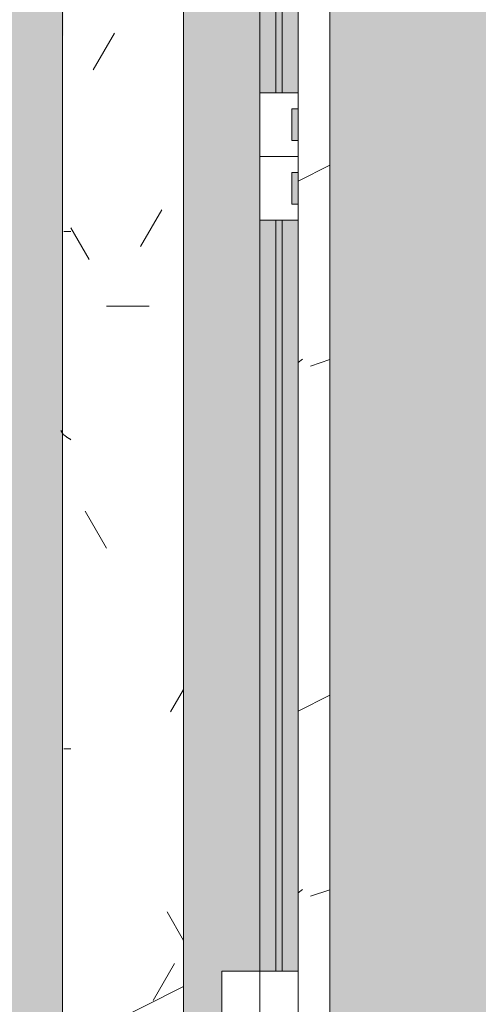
# Model space of a CAD drawing. Header units: millimetres. Extents: x 5980700 to 6194397, y -12939 to 2351883.
# Tile 21 of 124: x 6023785 to 6024145, y -912 to -138. Entities that reach past the tile are written whole.
import ezdxf

# ---------------------------------------------------------------- set-up
doc = ezdxf.new("R2010")
doc.units = ezdxf.units.MM
for name, color, linetype, lineweight in [('A-DOOR-FRAM', 31, 'Continuous', 18), ('A-DOOR-GLAZ', 31, 'Continuous', 9), ('A-FLOR-PATT', 8, 'Continuous', 18), ('A-GLAZ', 151, 'Continuous', 9), ('A-GLAZ-SILL', 1, 'Continuous', 9), ('A-WALL', 113, 'Continuous', 18), ('A-WALL-PATT', 111, 'Continuous', 25)]:
    doc.layers.add(name, color=color, linetype=linetype, lineweight=lineweight)

# ---------------------------------------------------------------- blocks, each defined once
blk = doc.blocks.new('FX-HRT-JANELA_CORRER-4FLS - 270x190cm-4FLS-ALU-3_0cmFolha 5-V61-PLANTA DE CAIMENTO DE PISOS - TÉRREO')
at = {"layer": 'A-DOOR-FRAM', "lineweight": 5}
h = blk.add_hatch(color=251, dxfattribs=at)
h.paths.add_polyline_path([(-640.0000000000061, -57.49999999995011), (-640.0000000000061, -59.99999999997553), (-50.00000000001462, -59.99999999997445), (-50.00000000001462, -47.49999999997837), (-640.0000000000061, -47.49999999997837)])
h.paths.add_polyline_path([(-640.0000000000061, -77.49999999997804), (-50.00000000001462, -77.49999999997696), (-50.00000000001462, -64.99999999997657), (-640.0000000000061, -64.99999999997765)])
h = blk.add_hatch(color=251, dxfattribs=at)
h.paths.add_polyline_path([(49.9999999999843, -57.49999999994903), (49.9999999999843, -59.99999999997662), (639.9999999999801, -59.99999999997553), (639.9999999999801, -47.49999999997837), (49.9999999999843, -47.49999999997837)])
h.paths.add_polyline_path([(49.9999999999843, -77.49999999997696), (639.9999999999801, -77.49999999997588), (639.9999999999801, -64.99999999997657), (49.9999999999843, -64.99999999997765)])
at = {"layer": 'A-DOOR-GLAZ', "lineweight": 5}
for points in [[(-640.0000000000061, -59.99999999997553), (-640.0000000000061, -64.99999999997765), (-50.00000000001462, -64.99999999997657), (-50.00000000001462, -59.99999999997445), (-442.350265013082, -59.99999999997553)], [(49.9999999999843, -59.99999999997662), (49.9999999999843, -64.99999999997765), (639.9999999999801, -64.99999999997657), (639.9999999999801, -59.99999999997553), (322.2193013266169, -59.99999999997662)]]:
    blk.add_hatch(color=255, dxfattribs=at).paths.add_polyline_path(points)
at = {"layer": 'A-GLAZ', "lineweight": 5}
h = blk.add_hatch(color=251, dxfattribs=at)
h.paths.add_polyline_path([(-1329.999999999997, -17.49999999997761), (-639.9999999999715, -17.49999999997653), (-640.0000000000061, -47.49999999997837), (640.0000000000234, -47.49999999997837), (640.0000000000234, -17.49999999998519), (1329.999999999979, -17.49999999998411), (1329.999999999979, 12.50000000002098), (-1329.999999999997, 12.50000000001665), (-1329.999999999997, -5.501040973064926)])
h.paths.add_polyline_path([(-1329.999999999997, -76.35185185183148), (-1329.999999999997, -77.49999999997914), (-690.000000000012, -77.49999999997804), (-689.9999999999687, -47.49999999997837), (-1329.999999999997, -47.49999999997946), (-1329.999999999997, -57.49999999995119)])
h.paths.add_polyline_path([(689.9999999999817, -77.49999999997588), (1329.999999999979, -77.49999999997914), (1329.999999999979, -47.49999999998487), (690.000000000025, -47.49999999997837), (689.9999999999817, -64.99999999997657)])
h = blk.add_hatch(dxfattribs=at)
h.set_pattern_fill('FP_83', color=256, style=0, pattern_type=2)
h.set_pattern_definition([(315, (245.842, -16549.116), (449.0128060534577, 449.0128060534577), []), (315, (245.842, -16707.866), (898.0256121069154, 0), []), (315, (245.842, -16390.366), (898.0256121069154, 0), [])])
h.paths.add_polyline_path([(-1.299440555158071e-11, -47.49999999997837), (-1.299440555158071e-11, -77.49999999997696), (12.49999999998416, -77.49999999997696), (12.49999999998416, -72.49999999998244), (37.49999999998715, -72.49999999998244), (37.49999999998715, -77.49999999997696), (49.9999999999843, -77.49999999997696), (49.9999999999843, -47.49999999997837)])
h.paths.add_polyline_path([(639.9999999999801, -57.49999999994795), (639.9999999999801, -77.49999999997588), (689.9999999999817, -77.49999999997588), (690.000000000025, -47.49999999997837), (639.9999999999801, -47.49999999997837)])
for points in [[(-37.50000000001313, -77.59999999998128), (-12.50000000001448, -77.49999999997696), (-12.50000000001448, -72.49999999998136), (-37.50000000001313, -72.49999999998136), (-37.50000000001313, -77.49999999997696)], [(12.49999999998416, -72.49999999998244), (12.49999999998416, -77.59999999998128), (37.49999999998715, -77.49999999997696), (37.49999999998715, -72.49999999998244)]]:
    blk.add_hatch(color=137, dxfattribs=at).paths.add_polyline_path(points)
at = {"layer": 'A-DOOR-FRAM', "color": 250, "lineweight": 5}
for p, q in [((-639.9999999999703, -17.49999999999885), (-689.9999999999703, -17.49999999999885)), ((-639.9999999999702, -47.49999999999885), (-639.9999999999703, -17.49999999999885)), ((-689.9999999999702, -47.49999999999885), (-639.9999999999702, -47.49999999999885)), ((-640.0000000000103, -77.49999999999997), (-640.0000000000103, -47.49999999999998)), ((-50.00000000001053, -47.49999999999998), (-50.00000000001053, -77.49999999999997)), ((-1.035491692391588e-11, -47.49999999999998), (-50.00000000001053, -47.49999999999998)), ((-1.035491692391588e-11, -47.49999999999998), (49.99999999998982, -47.49999999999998)), ((-1.028723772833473e-11, -77.49999999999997), (-1.035491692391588e-11, -47.49999999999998)), ((-1.042259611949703e-11, -77.49999999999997), (-1.035491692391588e-11, -47.49999999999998)), ((49.99999999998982, -47.49999999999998), (49.99999999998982, -77.49999999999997)), ((-690.0000000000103, -77.49999999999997), (-640.0000000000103, -77.49999999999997)), ((-50.00000000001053, -77.49999999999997), (-37.5000000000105, -77.49999999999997)), ((-12.50000000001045, -77.49999999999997), (-1.042259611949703e-11, -77.49999999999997)), ((12.49999999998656, -77.49999999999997), (-1.028723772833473e-11, -77.49999999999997)), ((49.99999999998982, -77.49999999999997), (37.49999999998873, -77.49999999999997))]:
    blk.add_line(p, q, dxfattribs=at)
at = {"layer": 'A-DOOR-FRAM', "color": 90, "lineweight": 5}
for p, q in [((-50.00000000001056, -47.49999999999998), (-640.0000000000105, -47.49999999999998)), ((49.99999999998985, -47.49999999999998), (639.9999999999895, -47.49999999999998)), ((-640.0000000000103, -77.49999999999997), (-50.00000000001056, -77.49999999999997)), ((639.9999999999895, -77.49999999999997), (49.99999999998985, -77.49999999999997))]:
    blk.add_line(p, q, dxfattribs=at)
at = {"layer": 'A-DOOR-GLAZ', "color": 250, "lineweight": 5}
for p, q in [((-50.00000000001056, -59.99999999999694), (-640.0000000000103, -59.99999999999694)), ((-640.0000000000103, -59.99999999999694), (-640.0000000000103, -64.99999999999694)), ((-50.00000000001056, -64.99999999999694), (-50.00000000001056, -59.99999999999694)), ((49.99999999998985, -64.99999999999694), (49.99999999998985, -59.99999999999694)), ((49.99999999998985, -59.99999999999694), (639.9999999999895, -59.99999999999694)), ((-640.0000000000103, -64.99999999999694), (-50.00000000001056, -64.99999999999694)), ((639.9999999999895, -64.99999999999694), (49.99999999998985, -64.99999999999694))]:
    blk.add_line(p, q, dxfattribs=at)
at = {"layer": 'A-GLAZ', "color": 90, "lineweight": 5}
for p, q in [((1329.999999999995, 12.49999999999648), (-1330.000000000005, 12.49999999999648)), ((-37.50000000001, -72.50000000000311), (-12.50000000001, -72.50000000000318)), ((-37.50000000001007, -72.5000000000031), (-37.50000000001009, -77.6000000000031)), ((-12.50000000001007, -72.50000000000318), (-12.50000000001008, -77.60000000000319)), ((12.49999999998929, -72.50000000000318), (37.4999999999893, -72.50000000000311)), ((12.49999999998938, -77.60000000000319), (12.49999999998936, -72.50000000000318)), ((37.49999999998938, -77.6000000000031), (37.49999999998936, -72.5000000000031)), ((-12.50000000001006, -77.6000000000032), (-37.50000000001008, -77.60000000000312)), ((37.49999999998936, -77.60000000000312), (12.49999999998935, -77.6000000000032))]:
    blk.add_line(p, q, dxfattribs=at)
blk = doc.blocks.new('FP_63-PLANTA DE CAIMENTO DE PISOS - TÉRREO')
at = {"layer": 'A-GLAZ-SILL', "lineweight": 5}
for p, q in [((-216.2315981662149, 108.3418456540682), (-216.3735880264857, 108.2747352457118)), ((-216.0896083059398, 108.4027370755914), (-216.2315981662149, 108.3418456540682)), ((-215.9476184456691, 108.4573579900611), (-216.0896083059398, 108.4027370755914)), ((-215.805628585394, 108.505662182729), (-215.9476184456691, 108.4573579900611)), ((-215.6636387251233, 108.5476087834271), (-215.805628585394, 108.505662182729)), ((-215.5216488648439, 108.5831623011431), (-215.6636387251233, 108.5476087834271)), ((-215.3796590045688, 108.6122926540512), (-215.5216488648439, 108.5831623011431)), ((-215.237669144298, 108.6349751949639), (-215.3796590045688, 108.6122926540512)), ((-215.095679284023, 108.6511907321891), (-215.237669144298, 108.6349751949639)), ((-214.9536894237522, 108.6609255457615), (-215.095679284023, 108.6511907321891)), ((-465.3582054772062, 100.9916647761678), (-465.3582054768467, 106.4169462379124)), ((-222.3371621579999, 101.2148174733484), (-222.4791520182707, 100.9916647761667)), ((-222.1951722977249, 101.4377813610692), (-222.3371621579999, 101.2148174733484)), ((-222.0531824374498, 101.6603677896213), (-222.1951722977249, 101.4377813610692)), ((-221.9111925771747, 101.8823884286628), (-222.0531824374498, 101.6603677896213)), ((-221.7692027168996, 102.1036554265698), (-221.9111925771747, 101.8823884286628)), ((-221.6272128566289, 102.3239815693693), (-221.7692027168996, 102.1036554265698)), ((-221.4852229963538, 102.543180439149), (-221.6272128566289, 102.3239815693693)), ((-221.3432331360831, 102.761066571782), (-221.4852229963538, 102.543180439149)), ((-221.2012432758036, 102.9774556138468), (-221.3432331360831, 102.761066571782)), ((-221.0592534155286, 103.1921644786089), (-221.2012432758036, 102.9774556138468)), ((-220.9172635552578, 103.4050115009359), (-221.0592534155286, 103.1921644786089)), ((-220.7752736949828, 103.6158165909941), (-220.9172635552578, 103.4050115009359)), ((-220.633283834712, 103.8244013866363), (-220.7752736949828, 103.6158165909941)), ((-220.4912939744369, 104.0305894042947), (-220.633283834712, 103.8244013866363)), ((-220.3493041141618, 104.234206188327), (-220.4912939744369, 104.0305894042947)), ((-220.2073142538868, 104.4350794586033), (-220.3493041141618, 104.234206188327)), ((-220.0653243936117, 104.6330392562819), (-220.2073142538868, 104.4350794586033)), ((-219.9233345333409, 104.8279180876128), (-220.0653243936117, 104.6330392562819)), ((-219.7813446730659, 105.0195510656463), (-219.9233345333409, 104.8279180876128)), ((-219.6393548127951, 105.2077760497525), (-219.7813446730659, 105.0195510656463)), ((-219.4973649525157, 105.3924337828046), (-219.6393548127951, 105.2077760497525)), ((-219.355375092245, 105.5733680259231), (-219.4973649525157, 105.3924337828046)), ((-219.2133852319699, 105.7504256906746), (-219.355375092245, 105.5733680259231)), ((-219.0713953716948, 105.9234569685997), (-219.2133852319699, 105.7504256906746)), ((-218.9294055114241, 106.0923154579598), (-219.0713953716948, 105.9234569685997)), ((-218.7874156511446, 106.2568582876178), (-218.9294055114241, 106.0923154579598)), ((-218.6454257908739, 106.4169462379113), (-218.7874156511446, 106.2568582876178)), ((-218.5034359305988, 106.5724438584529), (-218.6454257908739, 106.4169462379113)), ((-218.3614460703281, 106.7232195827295), (-218.5034359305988, 106.5724438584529)), ((-218.219456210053, 106.8691458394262), (-218.3614460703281, 106.7232195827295)), ((-218.0774663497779, 107.010099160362), (-218.219456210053, 106.8691458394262)), ((-217.9354764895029, 107.1459602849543), (-218.0774663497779, 107.010099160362)), ((-217.7934866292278, 107.276614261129), (-217.9354764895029, 107.1459602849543)), ((-217.651496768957, 107.4019505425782), (-217.7934866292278, 107.276614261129)), ((-217.5095069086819, 107.5218630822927), (-217.651496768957, 107.4019505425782)), ((-217.3675170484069, 107.6362504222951), (-217.5095069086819, 107.5218630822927)), ((-217.2255271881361, 107.7450157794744), (-217.3675170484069, 107.6362504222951)), ((-217.0835373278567, 107.8480671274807), (-217.2255271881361, 107.7450157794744)), ((-216.941547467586, 107.9453172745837), (-217.0835373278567, 107.8480671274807)), ((-216.7995576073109, 108.0366839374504), (-216.941547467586, 107.9453172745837)), ((-216.6575677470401, 108.122089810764), (-216.7995576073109, 108.0366839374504)), ((-216.5155778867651, 108.2014626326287), (-216.6575677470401, 108.122089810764)), ((-216.3735880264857, 108.2747352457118), (-216.5155778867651, 108.2014626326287)), ((-58.95820547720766, 100.9916647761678), (-58.95820547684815, 106.4169462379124))]:
    blk.add_line(p, q, dxfattribs=at)
at = {"layer": 'A-GLAZ-SILL', "color": 90, "lineweight": 5}
blk.add_line((1374.999999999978, 107.4999999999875), (-1375.000000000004, 107.4999999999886), dxfattribs=at)
blk = doc.blocks.new('CC_PEITORIL - PEITORIL-V62-PLANTA DE CAIMENTO DE PISOS - TÉRREO')
at = {"layer": 'A-GLAZ-SILL', "lineweight": 5}
h = blk.add_hatch(dxfattribs=at)
h.set_pattern_fill('FP_84', color=256, style=0, pattern_type=2)
h.set_pattern_definition([(270, (245.842, -16549.116), (101.6, -406.4), [33.528, -271.272, 33.528, -271.272, -1625.6]), (270, (245.842, -16549.116), (101.6, -406.4), [-609.6, 33.528, -576.072, 33.528, -271.272, -711.2]), (270, (245.842, -16549.116), (101.6, -406.4), [-1524, 33.528, -169.672, 33.528, -474.472]), (29.99999999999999, (296.642, -16701.516), (301.1527240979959, 291.1881810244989), [33.528, -271.272, 33.528, -271.272, -1625.6]), (29.99999999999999, (296.642, -16701.516), (301.1527240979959, 291.1881810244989), [-609.6, 33.528, -576.072, 33.528, -271.272, -711.2]), (29.99999999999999, (296.642, -16701.516), (301.1527240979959, 291.1881810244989), [-1524, 33.528, -169.672, 33.528, -474.472]), (150, (499.842, -16752.316), (-402.7527240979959, 115.211818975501), [33.528, -271.272, 33.528, -271.272, -1625.6]), (150, (499.842, -16752.316), (-402.7527240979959, 115.211818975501), [-609.6, 33.528, -576.072, 33.528, -271.272, -711.2]), (150, (499.842, -16752.316), (-402.7527240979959, 115.211818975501), [-1524, 33.528, -169.672, 33.528, -474.472])])
h.paths.add_polyline_path([(-1375.000000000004, 77.50000000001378), (-1350.000000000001, 77.50000000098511), (-1350.000000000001, 12.50000000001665), (1349.999999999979, 12.50000000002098), (1349.999999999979, 77.50000000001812), (1374.999999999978, 77.50000000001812), (1374.999999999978, 100.9916647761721), (-1375.000000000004, 100.9916647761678)])
h = blk.add_hatch(dxfattribs=at)
h.set_pattern_fill('FP_85', color=256, style=0, pattern_type=2)
h.set_pattern_definition([(126.87, (1833.342, -17184.116), (3175.008507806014, -4762.494328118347), [793.75, -7143.75]), (116.565, (1357.092, -18136.616), (-1587.499067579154, 1587.501456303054), [1774.879, -1774.879]), (108.435, (563.342, -18136.616), (-1587.502903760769, 3174.997452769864), [1004.024, -4016.092])])
h.paths.add_polyline_path([(-1375.000000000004, 77.50000000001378), (-1350.000000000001, 77.50000000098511), (-1350.000000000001, 12.50000000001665), (1349.999999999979, 12.50000000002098), (1349.999999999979, 77.50000000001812), (1374.999999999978, 77.50000000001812), (1374.999999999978, 100.9916647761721), (-1375.000000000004, 100.9916647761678)])
at = {"layer": 'A-GLAZ', "color": 90, "lineweight": 5}
blk.add_blockref('FP_63-PLANTA DE CAIMENTO DE PISOS - TÉRREO', (0, 0), dxfattribs=at)
blk = doc.blocks.new('BE-PMSa-MOD-ARQ-CONEXAODOFUTURO-EX-000-R_rvt-1-PLANTA DE CAIMENTO DE PISOS - TÉRREO')
at = {"layer": 'A-FLOR-PATT', "lineweight": 5}
h = blk.add_hatch(dxfattribs=at)
h.set_pattern_fill('FP_2', color=135, style=0, pattern_type=2)
h.set_pattern_definition([(0, (0, 0), (812.8, 203.2), [33.528, -576.072, 33.528, -576.072, -3251.2]), (0, (0, 0), (812.8, 203.2), [-1219.2, 33.528, -1185.672, 33.528, -576.072, -1422.4]), (0, (0, 0), (812.8, 203.2), [-3048, 33.528, -372.872, 33.528, -982.472]), (120, (304.8, 101.6), (-582.3763620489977, 602.3054481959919), [33.52799999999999, -576.0719999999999, 33.52799999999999, -576.0719999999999, -3251.199999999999]), (120, (304.8, 101.6), (-582.3763620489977, 602.3054481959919), [-1219.2, 33.52799999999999, -1185.672, 33.52799999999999, -576.0719999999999, -1422.4]), (120, (304.8, 101.6), (-582.3763620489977, 602.3054481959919), [-3048, 33.52799999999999, -372.8719999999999, 33.52799999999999, -982.4719999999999]), (240, (406.4, 508), (-230.4236379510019, -805.5054481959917), [33.528, -576.072, 33.528, -576.072, -3251.2]), (240, (406.4, 508), (-230.4236379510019, -805.5054481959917), [-1219.2, 33.528, -1185.672, 33.528, -576.072, -1422.4]), (240, (406.4, 508), (-230.4236379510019, -805.5054481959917), [-3048, 33.528, -372.872, 33.528, -982.472])])
h.paths.add_polyline_path([(13153.13200708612, -10125.84100563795), (14705.38782324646, -10125.84100563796), (14705.38782324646, -9779.8857164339), (14699.38782324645, -9779.8857164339), (14699.38782324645, -9763.237570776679), (14681.68558745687, -9763.757413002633), (14670.96395493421, -9768.482704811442), (14665.88782324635, -9780.73757077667), (14665.88782324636, -9856.278958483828), (14670.73620676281, -9865.0681674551), (14677.45883342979, -9868.493127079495), (14678.38782324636, -9869.242380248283), (14678.38782324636, -9881.040871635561), (14674.1436913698, -9882.10035906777), (14663.09686027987, -9878.012306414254), (14654.48340806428, -9869.156476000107), (14652.0250349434, -9859.981702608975), (14651.89263271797, -9855.73757077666), (14650.88782324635, -9855.73757077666), (14651.89263271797, -9780.73757077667), (14653.73085252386, -9770.127241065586), (14655.24199762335, -9764.487570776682), (14667.13782324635, -9752.591745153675), (14683.38782324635, -9748.23757077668), (14699.38782324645, -9748.23757077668), (14699.38782324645, -9731.589425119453), (14705.38782324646, -9731.589425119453), (14705.38782324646, -9705.737570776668), (14755.38782324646, -9705.737570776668), (14755.38782324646, -9754.737570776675), (14795.38782324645, -9754.737570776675), (14796.02424042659, -9756.737570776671), (14812.38782324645, -9756.737570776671), (14811.36426821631, -9815.737570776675), (14810.34779546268, -9815.737570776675), (14811.47778338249, -9818.171971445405), (14811.43015556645, -9819.291362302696), (14811.44856252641, -9820.918341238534), (14827.38782324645, -9827.197475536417), (14827.38782324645, -10125.84100563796), (21231.38515489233, -10125.84100563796), (21231.38515489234, 5919.158994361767), (12003.88515489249, 5918.472013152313), (12003.8851548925, 5447.158205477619), (12268.88333741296, 5447.158205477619), (12268.88333741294, 4674.158994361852), (15653.88333741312, 4674.158994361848), (15653.88333741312, 5447.158205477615), (15923.88333741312, 5447.15820547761), (15923.88333741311, 4674.158994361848), (19999.38682609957, 4674.158994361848), (19999.38682609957, 5447.158205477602), (20269.38682609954, 5447.158205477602), (20269.38682609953, 4280.731645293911), (20299.38682609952, 4280.731645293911), (20298.51487451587, 1530.731645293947), (20269.38682609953, 1530.731645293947), (20269.38682609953, 1143.558994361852), (20299.38682609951, 1143.558994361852), (20298.51487451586, -1606.441005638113), (20269.38682609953, -1606.441005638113), (20269.38682609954, -2040.191005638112), (20299.38682609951, -2040.191005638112), (20298.51487451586, -4790.191005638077), (20269.38682609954, -4790.191005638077), (20269.38682609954, -5273.941005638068), (20299.38682609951, -5273.941005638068), (20298.51487451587, -8023.941005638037), (20269.38682609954, -8023.941005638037), (20269.38682609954, -9308.841005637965), (19999.38682609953, -9308.841005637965), (19999.38682609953, -8513.841794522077), (19913.38333741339, -8513.841794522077), (19913.38333741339, -8347.825683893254), (19635.38599049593, -8347.825683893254), (19635.38599049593, -8377.825683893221), (16285.38599049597, -8376.953732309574), (16285.38599049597, -8347.825683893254), (15971.88333741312, -8347.825683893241), (15971.88333741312, -8513.84179452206), (15921.38515489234, -8513.84179452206), (15921.38515489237, -9312.594001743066), (15651.38515489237, -9312.594001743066), (15651.3851548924, -8513.84179452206), (15603.38515489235, -8513.841794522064), (15603.38515489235, -8377.825683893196), (12316.88333741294, -8377.82568389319), (12316.88333741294, -8513.841794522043), (12268.88333741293, -8513.841794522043), (12268.88333741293, -9312.59400174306), (11998.88333741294, -9312.59400174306), (11998.88333741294, -8513.841794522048), (11950.88333741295, -8513.841794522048), (11950.88333741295, -8347.825683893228), (11867.63333741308, -8347.825683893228), (11867.63333741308, -8377.82568389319), (8517.633337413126, -8376.953732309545), (8517.633337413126, -8347.825683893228), (8434.383337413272, -8347.825683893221), (8434.383337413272, -8468.841794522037), (8419.38333741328, -8468.841794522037), (8419.38333741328, -8498.841794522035), (8434.383337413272, -8498.841794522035), (8434.383337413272, -8513.841794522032), (8386.383337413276, -8513.841794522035), (8386.383337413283, -9312.594001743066), (8116.383337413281, -9312.594001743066), (8116.383337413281, -9125.841005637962), (2121.38333741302, -9125.841005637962), (2121.38333741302, -9312.594001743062), (1851.383337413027, -9312.594001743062), (1851.383337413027, -9125.841005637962), (-4143.616662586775, -9125.841005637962), (-4143.616662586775, -9312.594001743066), (-4413.616662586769, -9312.594001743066), (-4413.616662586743, -8513.841794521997), (-4461.61666258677, -8513.841794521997), (-4461.61666258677, -8498.841794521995), (-4446.616662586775, -8498.841794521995), (-4446.616662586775, -8468.841794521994), (-4461.61666258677, -8468.841794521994), (-4461.61666258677, -8347.825683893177), (-4547.366662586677, -8347.825683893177), (-4547.366662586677, -8377.825683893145), (-7897.36666258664, -8376.953732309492), (-7897.36666258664, -8347.825683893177), (-7983.116662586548, -8347.825683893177), (-7983.116662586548, -8513.841794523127), (-8031.114845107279, -8513.841794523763), (-8031.114845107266, -9308.841005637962), (-8301.114845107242, -9308.841005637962), (-8301.114845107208, -8513.84179452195), (-8349.116662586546, -8513.841794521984), (-8349.116662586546, -8347.825683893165), (-8354.864845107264, -8347.825683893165), (-8354.864845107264, -8377.825683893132), (-11704.86484510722, -8376.953732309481), (-11704.86484510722, -8347.825683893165), (-11710.61666258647, -8347.825683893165), (-11710.61666258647, -8513.841794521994), (-11758.61484510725, -8513.841794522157), (-11758.61484510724, -9308.841005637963), (-12028.61484510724, -9308.841005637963), (-12028.61484510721, -8513.841794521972), (-12076.61666258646, -8513.841794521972), (-12076.61666258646, -8347.825683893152), (-12498.61666258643, -8347.825683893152), (-12498.61666258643, -8377.82568389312), (-15848.61666258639, -8376.953732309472), (-15848.61666258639, -8347.825683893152), (-16270.61666258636, -8347.82568389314), (-16270.61666258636, -8513.841794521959), (-16356.6158860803, -8513.84179452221), (-16356.61588608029, -9308.841005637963), (-16626.61588608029, -9308.841005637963), (-16626.61588608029, -7987.079408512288), (-16656.61588608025, -7987.079408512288), (-16655.74393449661, -5237.079408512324), (-16626.61588608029, -5237.079408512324), (-16626.61588608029, -4803.341005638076), (-16656.61588608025, -4803.341005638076), (-16655.7439344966, -2053.341005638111), (-16626.61588608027, -2053.341005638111), (-16626.61588608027, -1620.841794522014), (-16656.61588608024, -1620.841794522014), (-16655.74393449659, 1129.158205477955), (-16626.61588608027, 1129.158205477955), (-16626.61588608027, 1534.158205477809), (-16656.61588608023, 1534.158205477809), (-16655.74393449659, 4284.158205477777), (-16626.61588608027, 4284.158205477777), (-16626.61588608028, 5479.158994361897), (-16356.61588608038, 5479.158994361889), (-16356.61588608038, 4674.158994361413), (-12028.61666258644, 4674.158994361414), (-12028.61666258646, 5447.158205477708), (-11733.61666258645, 5446.941285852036), (-11733.61666258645, 4674.158994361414), (-8301.114845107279, 4674.158994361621), (-8301.114845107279, 5447.158205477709), (-8031.114845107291, 5447.158205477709), (-8031.114845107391, 5919.158994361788), (-17588.61484510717, 5919.158994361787), (-17588.6148451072, -10125.84100563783), (8442.166919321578, -10125.84100563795)])
h.paths.add_polyline_path([(14664.88301377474, -9780.73757077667), (14665.63226694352, -9779.779781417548), (14664.44050548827, -9775.73581322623)])
h.paths.add_polyline_path([(-16089.6590788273, -8758.10531785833), (-16115.54098333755, -8754.697900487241), (-16139.6590788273, -8744.707858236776), (-16160.36975694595, -8728.815995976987), (-16176.26161920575, -8708.105317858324), (-16186.2516614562, -8683.987222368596), (-16189.6590788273, -8658.105317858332), (-16186.2516614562, -8632.223413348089), (-16176.26161920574, -8608.105317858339), (-16160.36975694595, -8587.39463973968), (-16139.6590788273, -8571.502777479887), (-16115.54098333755, -8561.512735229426), (-16089.6590788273, -8558.105317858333), (-16063.77717431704, -8561.512735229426), (-16039.65907882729, -8571.502777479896), (-16018.94840070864, -8587.394639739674), (-16003.05653844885, -8608.105317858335), (-15993.06649619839, -8632.22341334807), (-15989.6590788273, -8658.105317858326), (-15993.06649619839, -8683.987222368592), (-16003.05653844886, -8708.10531785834), (-16018.94840070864, -8728.815995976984), (-16039.65907882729, -8744.707858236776), (-16063.77717431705, -8754.697900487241)])
h.paths.add_polyline_path([(19732.71217533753, -8754.668450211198), (19706.83027082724, -8751.260990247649), (19682.71217533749, -8741.270823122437), (19660.00862136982, -8722.781563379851), (19646.10963495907, -8704.667825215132), (19636.11959270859, -8680.54942825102), (19632.71217533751, -8648.664394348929), (19632.71217533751, -8622.782813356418), (19636.11959270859, -8596.901232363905), (19646.10963495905, -8572.783438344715), (19662.00149721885, -8552.073019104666), (19682.71217533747, -8536.181355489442), (19706.83027082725, -8526.191438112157), (19732.7121753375, -8522.784063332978), (19758.59407984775, -8526.191438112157), (19782.71217533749, -8536.181355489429), (19803.42285345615, -8552.073019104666), (19819.31471571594, -8572.783438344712), (19829.30475796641, -8596.901232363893), (19832.7121753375, -8628.39034617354), (19832.7121753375, -8654.66720021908), (19827.88084468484, -8683.987101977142), (19816.67739151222, -8708.104895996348), (19803.42285345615, -8725.378762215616), (19782.71217533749, -8741.27082312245), (19758.59407984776, -8751.260990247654)])
h.paths.add_polyline_path([(15648.38515489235, -8468.841794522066), (15650.88333741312, -8468.841794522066), (15650.88333741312, -8347.825683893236), (15648.38515489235, -8347.825683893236), (15648.38515489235, -8375.919436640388)])
h.paths.add_polyline_path([(-15957.766248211, 4689.65210732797), (-15964.016248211, 4691.326789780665), (-15966.60508297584, 4693.313272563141), (-15969.84032103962, 4698.916869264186), (-15969.84032103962, 4705.387345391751), (-15966.60508297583, 4710.990942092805), (-15961.00148627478, 4714.226180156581), (-15954.53101014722, 4714.226180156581), (-15948.92741344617, 4710.990942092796), (-15945.69217538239, 4705.387345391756), (-15945.69217538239, 4698.916869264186), (-15948.92741344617, 4693.313272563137), (-15954.53101014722, 4690.078034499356)])
h.paths.add_polyline_path([(19572.98503538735, 4699.192323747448), (19566.73503538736, 4700.867006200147), (19564.14620062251, 4702.853488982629), (19560.91096255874, 4708.45708568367), (19560.91096255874, 4714.927561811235), (19564.14620062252, 4720.531158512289), (19569.74979732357, 4723.766396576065), (19576.22027345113, 4723.766396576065), (19581.82387015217, 4720.53115851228), (19585.05910821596, 4714.927561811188), (19585.05910821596, 4708.457085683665), (19581.82387015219, 4702.853488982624), (19576.22027345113, 4699.618250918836)])
h.paths.add_polyline_path([(19732.7121753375, 4730.240264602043), (19706.83027082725, 4733.647681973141), (19682.7121753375, 4743.637724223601), (19662.00149721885, 4759.529586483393), (19646.10963495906, 4780.240264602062), (19636.11959270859, 4804.358360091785), (19632.71217533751, 4830.240264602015), (19636.11959270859, 4856.122169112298), (19646.10963495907, 4880.240264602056), (19662.00149721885, 4900.950942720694), (19682.7121753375, 4916.84280498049), (19706.83027082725, 4926.832847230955), (19732.7121753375, 4930.240264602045), (19758.59407984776, 4926.832847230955), (19782.71217533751, 4916.842804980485), (19803.42285345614, 4900.950942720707), (19819.31471571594, 4880.240264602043), (19829.30475796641, 4856.122169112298), (19832.7121753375, 4830.24026460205), (19829.30475796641, 4804.358360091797), (19819.31471571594, 4780.240264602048), (19803.42285345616, 4759.529586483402), (19782.71217533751, 4743.63772422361), (19758.59407984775, 4733.647681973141)])
h.paths.add_polyline_path([(-16089.6590788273, 4736.408178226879), (-16115.54098333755, 4739.815595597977), (-16139.6590788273, 4749.805637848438), (-16160.36975694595, 4765.697500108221), (-16176.26161920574, 4786.408178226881), (-16186.2516614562, 4810.526273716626), (-16189.6590788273, 4836.408178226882), (-16186.2516614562, 4862.29008273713), (-16176.26161920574, 4886.408178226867), (-16160.36975694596, 4907.118856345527), (-16139.6590788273, 4923.010718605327), (-16115.54098333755, 4933.000760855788), (-16089.6590788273, 4936.408178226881), (-16063.77717431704, 4933.000760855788), (-16039.6590788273, 4923.010718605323), (-16018.94840070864, 4907.118856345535), (-16003.05653844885, 4886.408178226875), (-15993.06649619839, 4862.29008273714), (-15989.6590788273, 4836.408178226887), (-15993.06649619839, 4810.526273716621), (-16003.05653844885, 4786.408178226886), (-16018.94840070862, 4765.697500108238), (-16039.6590788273, 4749.805637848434), (-16063.77717431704, 4739.815595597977)])
h = blk.add_hatch(dxfattribs=at)
h.set_pattern_fill('FP_109', color=133, style=0, pattern_type=2)
h.set_pattern_definition([(49.99999999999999, (0, 0), (182.184668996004, -15.93908553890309), [19.05, -209.55]), (355, (0, 0), (-35.24242749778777, 191.0566080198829), [15.24, -167.64]), (100.451, (15.182, -1.328), (146.9425016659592, 175.1166878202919), [16.19, -178.09]), (46.184, (0, 50.8), (271.0788941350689, -42.04327417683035), [28.575, -314.325]), (96.636, (22.59, 47.297), (237.4025071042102, 247.4272132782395), [24.285, -267.135]), (351.184, (0, 50.8), (237.404605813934, 247.4251178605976), [22.86, -251.46]), (21, (25.4, 38.1), (151.6148798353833, -102.2655185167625), [19.05, -209.55]), (326, (25.4, 38.1), (61.80235996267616, 184.1877424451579), [15.24, -167.64]), (71.45100000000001, (38.035, 29.578), (213.4170626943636, 81.92136778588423), [16.19, -178.09]), (37.50000000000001, (0, 0), (3.08832282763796, 84.55507579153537), [8.382, -157.226, 8.382, -161.798, -168.275]), (37.50000000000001, (0, 0), (3.08832282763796, 84.55507579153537), [-335.788, 8.382, -159.893]), (7.499999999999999, (0, 0), (66.81943811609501, 100.1807470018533), [8.382, -88.646, 8.382, -153.416, -64.135]), (7.499999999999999, (0, 0), (66.81943811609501, 100.1807470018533), [-258.826, 8.382, -55.753]), (327.5, (-56.642, 0), (135.5904877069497, -5.7289126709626), [8.382, -55.118, 8.382, -189.738, -262.89]), (327.5, (-56.642, 0), (135.5904877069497, -5.7289126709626), [-261.62, 8.382, -254.508]), (317.5, (-82.042, 0), (148.1288864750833, 25.42676126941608), [8.382, -74.168, 8.382, -123.19, -186.69]), (317.5, (-82.042, 0), (148.1288864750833, 25.42676126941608), [-214.122, 8.382, -178.308])])
h.paths.add_polyline_path([(-4441.627696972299, -8177.825683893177), (-4441.627696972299, -8167.82568389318), (-4451.627696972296, -8167.82568389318), (-4451.627696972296, -8177.825683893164)])
h.paths.add_polyline_path([(20075.50989163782, -8167.825683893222), (20089.3868260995, -8167.825683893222), (20089.38682609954, -5194.841794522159), (19913.38333741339, -5194.841794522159), (19913.38333741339, -4838.84179452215), (20089.38682609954, -4838.841794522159), (20089.38682609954, -2003.841794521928), (19923.3833374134, -2003.841794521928), (19923.38333741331, -1915.841005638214), (15956.88333741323, -1915.841005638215), (15956.88333741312, -2008.841794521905), (15620.88333741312, -2008.841794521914), (15620.88333741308, -1915.841005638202), (12301.88333741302, -1915.841005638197), (12301.88333741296, -2008.841794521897), (11965.88333741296, -2008.84179452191), (11965.88333741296, -1915.841005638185), (9479.379702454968, -1915.841005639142), (9479.379702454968, -1900.841005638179), (8579.379702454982, -1900.841005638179), (8579.379702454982, -2050.841005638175), (11830.88333741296, -2050.841005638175), (11830.88333741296, -2143.841794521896), (12436.88333741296, -2143.841794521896), (12436.88333741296, -2050.84100563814), (15485.88333741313, -2050.841005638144), (15485.88333741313, -2143.841794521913), (16091.88333741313, -2143.841794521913), (16091.88333741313, -2050.841005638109), (19788.3833374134, -2050.841005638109), (19788.3833374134, -2138.841794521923), (19964.38682609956, -2138.841794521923), (19964.38682609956, -4713.841794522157), (19788.3833374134, -4713.841794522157), (19788.3833374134, -5319.841794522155), (19964.38682609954, -5319.841794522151), (19964.38682609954, -8042.825683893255), (8511.785154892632, -8042.825683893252), (8511.785154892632, -4063.84179452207), (8559.379702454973, -4063.841794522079), (8559.379702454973, -3457.84179452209), (8511.785154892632, -3457.84179452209), (8511.785154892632, -2770.84100563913), (8500.374635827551, -2770.84100563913), (8500.374635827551, -2640.841005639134), (8511.785154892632, -2640.841005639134), (8511.785154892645, -2138.841794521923), (8549.379702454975, -2138.826511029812), (8549.379702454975, -1900.841005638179), (8539.379702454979, -1900.841005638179), (8539.379702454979, -1915.841005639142), (8424.379702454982, -1915.841005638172), (8424.379702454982, -2003.841794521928), (8386.785154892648, -2003.841794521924), (8386.785154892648, -3582.841794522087), (8434.379702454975, -3582.841794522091), (8434.379702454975, -3938.841794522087), (8386.78515489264, -3938.841794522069), (8386.78515489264, -8167.825683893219), (19983.39944753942, -8167.825683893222)])
h.paths.add_polyline_path([(-4451.627696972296, -8167.82568389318), (-4451.627696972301, -1915.841005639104), (-4556.62769697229, -1915.841005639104), (-4556.62769697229, -1900.841005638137), (-4566.627696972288, -1900.841005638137), (-4566.627696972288, -2740.841005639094), (-4556.627696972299, -2740.841005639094), (-4556.627696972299, -2751.841005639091), (-4536.622630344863, -2751.841005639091), (-4536.622630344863, -2640.841005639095), (-4517.622630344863, -2640.841005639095), (-4517.622630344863, -2770.841005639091), (-4556.627696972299, -2770.841005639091), (-4556.627696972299, -2780.841005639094), (-4566.627696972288, -2780.841005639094), (-4566.627696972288, -2820.841005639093), (-4576.627696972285, -2820.841005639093), (-4576.627696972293, -8042.825683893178), (-16321.61588607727, -8042.825683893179), (-16321.61588608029, -5319.841794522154), (-16145.61666258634, -5319.841794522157), (-16145.61666258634, -4713.841794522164), (-16321.61588608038, -4713.841794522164), (-16321.61588608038, -2138.841794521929), (-16145.61666258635, -2138.841794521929), (-16145.61666258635, -2050.841005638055), (-12201.61666258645, -2050.841005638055), (-12201.61666258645, -2138.841794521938), (-11585.61666258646, -2138.841794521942), (-11585.61666258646, -2050.841005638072), (-8474.116662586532, -2050.841005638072), (-8474.116662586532, -2138.841794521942), (-7858.116662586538, -2138.841794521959), (-7858.116662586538, -2050.841005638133), (-4596.627696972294, -2049.966749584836), (-4596.627696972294, -1900.841005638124), (-5496.627696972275, -1900.841005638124), (-5496.627696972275, -1915.841005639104), (-7993.116662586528, -1915.841005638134), (-7993.116662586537, -2003.841794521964), (-8339.116662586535, -2003.841794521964), (-8339.116662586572, -1915.841005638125), (-11720.6166625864, -1915.841005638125), (-11720.61666258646, -2003.841794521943), (-12066.61666258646, -2003.841794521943), (-12066.61666258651, -1915.841005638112), (-16280.61666258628, -1915.841005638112), (-16280.61666258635, -2003.84179452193), (-16446.61588608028, -2003.84179452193), (-16446.61588608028, -4838.841794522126), (-16270.61666258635, -4838.841794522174), (-16270.61666258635, -5194.841794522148), (-16446.61588608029, -5194.841794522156), (-16446.61588608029, -8167.825683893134), (-4512.987072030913, -8167.825683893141)])
h.paths.add_polyline_path([(-6183.614845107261, -327.1176804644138), (-6183.612822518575, -327.1195872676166), (-6151.433903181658, -327.1195872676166)])
h.paths.add_polyline_path([(-6183.614845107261, -1157.117680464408), (-6183.612822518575, -1157.119587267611), (-6174.673446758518, -1157.119587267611)])
h.paths.add_polyline_path([(9914.343509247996, -1770.841005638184), (10006.38515489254, -1770.841005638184), (10006.38515489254, -14.61798700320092), (9529.379702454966, -14.61798700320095), (9529.379702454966, -29.61798700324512), (9479.379702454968, -29.61798700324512), (9479.379702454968, -14.61798700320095), (8539.379702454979, -14.617987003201), (8539.379702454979, -29.61798700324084), (8489.37970245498, -28.80444696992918), (8489.37970245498, -14.617987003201), (-2271.114845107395, -14.6179870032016), (-2271.114845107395, -29.61036006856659), (-2321.114845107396, -29.61036006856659), (-2321.114845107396, -14.6179870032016), (-3061.11484510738, -14.61798700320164), (-3061.11484510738, -29.6103600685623), (-3111.114845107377, -29.61036006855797), (-3111.114845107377, -14.61798700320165), (-3280.616662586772, -14.61798700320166), (-3280.616662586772, -29.61036006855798), (-3330.616662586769, -29.61036006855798), (-3330.616662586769, -14.61798700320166), (-4070.616662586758, -14.6179870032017), (-4070.616662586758, -29.61036006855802), (-4120.616662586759, -29.61036006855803), (-4120.616662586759, -14.6179870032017), (-4506.627696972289, -14.61798700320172), (-4506.627696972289, -29.61036006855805), (-4556.62769697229, -29.61036006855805), (-4556.62769697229, -14.61798700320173), (-5496.627696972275, -14.61798700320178), (-5496.627696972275, -29.61036006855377), (-5546.627696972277, -29.61036006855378), (-5546.627696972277, -14.61798700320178), (-6183.614845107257, -14.61798700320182), (-6183.614845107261, -1770.841005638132), (-5546.627696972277, -1770.841005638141), (-5546.627696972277, -1755.841005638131), (-5496.627696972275, -1755.841005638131), (-5496.627696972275, -1770.841005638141), (-4556.62769697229, -1770.841005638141), (-4556.62769697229, -1755.841005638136), (-4506.627696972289, -1755.841005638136), (-4506.627696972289, -1770.841005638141), (-4436.616662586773, -1770.841005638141), (-4436.616662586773, -1682.841794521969), (-4120.616662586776, -1682.841794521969), (-4120.616662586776, -1770.841005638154), (-1313.614873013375, -1770.841005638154), (-1313.614873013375, -1755.841005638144), (-1243.614873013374, -1755.841005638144), (-1243.614873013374, -1770.841005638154), (-403.6148730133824, -1770.841005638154), (-403.6148730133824, -1755.841005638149), (-333.6148730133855, -1755.841005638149), (-333.6148730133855, -1770.841005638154), (748.3833374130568, -1770.841005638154), (748.3833374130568, -1755.841005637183), (818.3833374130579, -1755.841005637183), (818.3833374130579, -1770.841005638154), (1678.38333741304, -1770.841005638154), (1678.38333741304, -1620.841005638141), (-3970.61666258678, -1620.841005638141), (-3970.61666258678, -1532.841794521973), (-4586.616662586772, -1532.841794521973), (-4586.616662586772, -1620.841005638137), (-6033.61484510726, -1620.841005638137), (-6033.61484510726, -164.6179870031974), (9856.385154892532, -164.6179870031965), (9856.385154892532, -1620.841005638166), (8559.379702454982, -1620.841005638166), (8559.379702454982, -1532.841794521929), (7943.379702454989, -1532.841794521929), (7943.379702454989, -1620.841005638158), (2294.383337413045, -1620.970226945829), (2294.383337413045, -1770.841005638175), (3154.383337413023, -1770.841005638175), (3154.383337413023, -1755.841005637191), (3224.383337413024, -1755.841005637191), (3224.383337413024, -1770.841005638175), (4236.385126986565, -1770.841005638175), (4236.385126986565, -1755.841005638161), (4306.385126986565, -1755.841005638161), (4306.385126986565, -1770.841005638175), (5146.385126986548, -1770.841005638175), (5146.385126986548, -1755.841005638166), (5216.38512698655, -1755.841005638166), (5216.38512698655, -1770.841005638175), (8093.379702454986, -1770.841005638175), (8093.379702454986, -1682.841794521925), (8409.379702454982, -1682.841794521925), (8409.379702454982, -1770.841005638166), (8489.37970245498, -1770.841005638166), (8489.37970245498, -1755.841005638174), (8539.379702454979, -1755.841005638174), (8539.379702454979, -1770.841005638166), (9479.379702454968, -1770.841005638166), (9479.379702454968, -1755.841005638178), (9529.379702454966, -1755.841005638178), (9529.379702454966, -1770.841005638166), (9856.385154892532, -1770.841005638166)])
h.paths.add_polyline_path([(2264.383337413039, -1770.841005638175), (2264.383337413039, -1527.841794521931), (1708.383337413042, -1527.841794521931), (1708.383337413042, -1770.841005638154), (1718.38333741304, -1770.841005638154), (1718.38333741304, -1755.841005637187), (1788.383337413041, -1755.841005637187), (1788.383337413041, -1770.841005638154), (1833.383337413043, -1770.841005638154), (1833.383337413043, -1677.841794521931), (2139.383337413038, -1677.841794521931), (2139.383337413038, -1770.841005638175), (2184.38333741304, -1770.841005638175), (2184.38333741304, -1755.841005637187), (2254.383337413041, -1755.841005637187), (2254.383337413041, -1770.841005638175), (2259.025241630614, -1770.841005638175)])
h.paths.add_polyline_path([(16686.35582290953, -1755.841005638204), (19923.38333741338, -1755.841005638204), (19923.3833374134, -1667.841794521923), (20089.38682609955, -1667.841794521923), (20089.38682609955, 1166.15820547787), (19913.38333741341, 1166.158205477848), (19913.38333741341, 1522.158205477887), (20089.38682609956, 1522.158205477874), (20089.38682609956, 4296.158205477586), (19913.3833374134, 4296.158205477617), (19913.38333741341, 4461.658994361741), (15971.88333741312, 4461.658994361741), (15971.88333741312, 4296.158205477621), (15605.88333741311, 4296.158205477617), (15605.88333741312, 4461.658994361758), (12316.88333741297, 4461.658994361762), (12316.88333741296, 4296.158205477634), (11950.88333741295, 4296.158205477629), (11950.88333741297, 4461.658994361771), (8424.379702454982, 4461.658994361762), (8424.379702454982, 140.3820129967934), (8489.37970245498, 140.3820129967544), (8489.37970245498, 130.3820129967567), (8539.379702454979, 130.382012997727), (8539.379702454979, 115.3820129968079), (8549.379702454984, 115.3820129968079), (8549.379702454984, 955.3820129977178), (8539.379702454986, 955.3820129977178), (8539.379702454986, 966.3820129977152), (8519.374635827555, 966.382012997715), (8519.374635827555, 855.3820129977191), (8500.374635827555, 855.3820129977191), (8500.374635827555, 985.382012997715), (8539.379702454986, 985.3820129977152), (8539.379702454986, 995.3820129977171), (8549.379702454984, 995.3820129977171), (8549.379702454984, 4336.658994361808), (11825.88333741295, 4336.658994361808), (11825.88333741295, 4171.158205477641), (12441.88333741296, 4171.158205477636), (12441.88333741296, 4336.658994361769), (15480.88333741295, 4336.658994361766), (15480.88333741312, 4171.158205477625), (16096.88333741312, 4171.15820547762), (16097.48518693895, 4336.658994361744), (19788.3833374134, 4336.658994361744), (19788.38333741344, 4171.158205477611), (19964.38682609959, 4171.158205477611), (19964.38682609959, 1647.158205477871), (19788.38333741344, 1647.158205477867), (19788.38333741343, 1041.158205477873), (19964.38682609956, 1041.158205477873), (19964.38682609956, -1532.841794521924), (19788.38333741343, -1532.841794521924), (19788.38333741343, -1620.841005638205), (16091.88333741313, -1620.841005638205), (16091.88333741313, -1527.84179452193), (15485.88333741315, -1527.841794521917), (15485.88333741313, -1620.841005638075), (12436.88333741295, -1620.841005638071), (12436.88333741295, -1527.841794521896), (11830.88333741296, -1527.841794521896), (11830.88333741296, -1620.841005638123), (10286.38515489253, -1620.841005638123), (10286.38515489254, 265.3820129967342), (8579.379702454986, 265.3820129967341), (8579.379702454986, 115.3820129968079), (9479.379702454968, 115.3820129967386), (9479.379702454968, 130.3820129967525), (9509.37970245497, 130.3820129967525), (9509.37970245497, 140.3820129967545), (10161.38515489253, 140.3820129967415), (10161.38515489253, -1755.841005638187), (11965.88333741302, -1755.841005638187), (11965.88333741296, -1662.841794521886), (12301.88333741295, -1662.84179452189), (12301.88333741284, -1755.841005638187), (15620.88333741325, -1755.841005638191), (15620.88333741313, -1662.841794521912), (15956.88333741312, -1662.841794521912), (15956.88333741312, -1755.841005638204), (16417.78746090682, -1755.841005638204)])
h.paths.add_polyline_path([(-6868.469615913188, -1755.841005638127), (-6338.614845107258, -1755.841005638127), (-6338.614845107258, 140.3896399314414), (-5546.627696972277, 140.3896399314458), (-5546.627696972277, 130.3896399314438), (-5496.627696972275, 130.389639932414), (-5496.627696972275, 115.3896399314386), (-4596.627696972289, 115.3896399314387), (-4596.627696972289, 265.3896399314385), (-6463.614845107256, 265.3896399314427), (-6463.614845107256, -1620.841005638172), (-7858.116662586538, -1620.841005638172), (-7858.116662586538, -1532.841794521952), (-8474.116662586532, -1532.841794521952), (-8474.116662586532, -1620.84100563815), (-11585.61666258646, -1620.84100563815), (-11585.61666258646, -1532.841794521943), (-12201.61666258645, -1532.841794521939), (-12201.61666258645, -1620.841005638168), (-16145.61666258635, -1620.841005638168), (-16145.61666258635, -1532.841794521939), (-16321.61588608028, -1532.841794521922), (-16321.61588608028, 1041.158205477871), (-16145.61666258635, 1041.158205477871), (-16145.61666258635, 1647.158205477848), (-16321.6158860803, 1647.158205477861), (-16321.6158860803, 4171.158205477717), (-16145.61666258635, 4171.158205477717), (-16145.61666258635, 4337.158913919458), (-12201.61666258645, 4337.158913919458), (-12201.61666258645, 4171.158205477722), (-11585.61666258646, 4171.158205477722), (-11585.61666258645, 4337.158913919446), (-8474.116662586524, 4337.158913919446), (-8474.116662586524, 4171.158205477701), (-7858.116662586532, 4171.158205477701), (-7858.116662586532, 4337.158913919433), (-4576.627696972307, 4337.158913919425), (-4576.627696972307, 1035.389639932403), (-4566.627696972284, 1035.389639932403), (-4566.627696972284, 995.3896399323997), (-4556.62769697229, 995.3896399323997), (-4556.62769697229, 985.3896399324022), (-4517.622630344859, 985.3896399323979), (-4517.622630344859, 855.389639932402), (-4536.622630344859, 855.389639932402), (-4536.622630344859, 966.3896399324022), (-4556.62769697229, 966.3896399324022), (-4556.62769697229, 955.3896399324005), (-4566.627696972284, 955.3896399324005), (-4566.627696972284, 115.3896399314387), (-4556.62769697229, 115.3896399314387), (-4556.62769697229, 130.3896399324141), (-4506.627696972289, 130.3896399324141), (-4506.627696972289, 140.3896399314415), (-4451.627696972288, 140.3896399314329), (-4451.711295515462, 4461.658994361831), (-7983.116662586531, 4461.65899436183), (-7983.116662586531, 4296.158205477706), (-8349.116662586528, 4296.158205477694), (-8349.200261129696, 4461.658994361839), (-11710.61666258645, 4461.658994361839), (-11710.61666258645, 4296.158205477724), (-12076.61666258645, 4296.158205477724), (-12076.7002611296, 4461.658994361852), (-16280.61666258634, 4461.658994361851), (-16280.61666258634, 4306.158205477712), (-16446.61588608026, 4306.158205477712), (-16446.61588608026, 1512.158205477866), (-16280.61666258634, 1512.158205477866), (-16280.61666258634, 1497.158205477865), (-16270.61666258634, 1497.158205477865), (-16270.61666258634, 1166.158205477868), (-16446.61588608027, 1166.158205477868), (-16446.61588608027, -1667.841794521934), (-16280.61666258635, -1667.841794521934), (-16280.61666258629, -1755.841005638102), (-12066.61666258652, -1755.841005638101), (-12066.61666258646, -1667.841794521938), (-11720.61666258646, -1667.841794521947), (-11720.61666258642, -1755.841005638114), (-8339.116662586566, -1755.841005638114), (-8339.116662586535, -1667.841794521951), (-7993.116662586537, -1667.841794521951), (-7993.116662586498, -1755.841005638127), (-7457.340251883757, -1755.841005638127)])
h.paths.add_polyline_path([(10006.38316409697, -1157.11958726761), (10006.38515489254, -1157.117680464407), (9997.443780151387, -1157.11958726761)])
h.paths.add_polyline_path([(10006.38316409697, -327.1195872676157), (10006.38515489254, -327.1176804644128), (9997.443780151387, -327.1195872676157)])
h.paths.add_polyline_path([(7264.425647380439, 115.3820129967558), (7919.878136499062, 115.3820129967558), (7919.878136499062, 265.3820129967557), (6363.379702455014, 265.3820129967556), (6363.379702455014, 115.3820129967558)])
h.paths.add_polyline_path([(6323.379702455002, 115.3820129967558), (6333.379702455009, 115.3820129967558), (6333.379702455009, 265.3820129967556), (2116.385126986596, 265.3820129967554), (2116.385126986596, 1037.158205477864), (2296.38333741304, 1037.158205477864), (2296.38333741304, 1651.158205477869), (2116.385126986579, 1651.158205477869), (2116.385126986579, 2814.158994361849), (1966.385126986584, 2814.158994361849), (1966.385126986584, 2804.158994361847), (1981.385126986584, 2804.158994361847), (1981.385126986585, 1516.158205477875), (2161.383337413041, 1516.158205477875), (2161.383337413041, 1172.158205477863), (1981.385126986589, 1172.158205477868), (1981.385126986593, 130.382012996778), (6323.379702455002, 130.3820129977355)])
h.paths.add_polyline_path([(7949.878136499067, 115.3820129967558), (7963.379702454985, 115.3820129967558), (7963.379702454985, 130.3820129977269), (8078.379702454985, 130.3820129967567), (8078.379702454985, 296.3913006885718), (8254.379702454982, 296.4037829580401), (8254.379702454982, 1172.158205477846), (8076.38333741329, 1172.158205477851), (8076.38333741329, 1516.158205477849), (8254.379702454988, 1516.158205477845), (8254.379702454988, 4306.158205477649), (8078.383337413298, 4306.158205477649), (8078.383337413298, 4471.658994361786), (7658.883337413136, 4471.658994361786), (7658.883337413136, 4476.658994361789), (7618.883337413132, 4476.658994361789), (7618.883337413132, 4486.658994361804), (2618.883337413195, 4486.658994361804), (2618.883337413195, 4476.658994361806), (2578.8833374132, 4476.658994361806), (2578.8833374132, 4471.658994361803), (2159.383337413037, 4471.658994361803), (2159.383337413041, 4306.158205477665), (1981.385126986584, 4306.158205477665), (1981.385126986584, 3744.158994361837), (1966.385126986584, 3744.158994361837), (1966.385126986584, 2844.158994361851), (2116.385126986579, 2844.158994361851), (2116.385126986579, 4171.158205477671), (2294.38333741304, 4171.158205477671), (2294.38333741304, 4336.658994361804), (7943.383337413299, 4336.658994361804), (7943.383337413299, 4171.158205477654), (8119.379702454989, 4171.158205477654), (8119.379702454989, 1651.158205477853), (7941.383337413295, 1651.158205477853), (7941.383337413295, 1037.158205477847), (8119.379702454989, 1037.158205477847), (8119.379702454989, 431.3942088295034), (7949.878136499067, 431.3817265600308), (7949.878136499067, 130.3820129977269)])
h.paths.add_polyline_path([(1686.385126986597, 115.3820129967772), (1836.385126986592, 115.3820129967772), (1836.385126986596, 2754.15899436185), (1821.385126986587, 2754.15899436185), (1821.385126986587, 2804.158994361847), (1836.385126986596, 2804.158994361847), (1836.385126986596, 3744.158994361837), (1821.385126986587, 3744.158994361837), (1821.385126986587, 3794.158994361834), (1836.385126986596, 3794.158994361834), (1836.385126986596, 3907.158994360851), (1774.885126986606, 3907.158994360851), (1774.885126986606, 3919.658994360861), (1049.885126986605, 3919.658994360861), (1049.885126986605, 3954.658994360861), (1769.885126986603, 3954.658994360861), (1769.885126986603, 3961.658994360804), (386.3851269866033, 3961.658994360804), (386.3851269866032, 4486.658994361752), (-333.6148451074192, 4486.658994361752), (-333.6148451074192, 4407.158913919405), (-318.6148451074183, 4407.158913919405), (-318.6148451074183, 4357.158913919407), (-333.6148451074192, 4357.158913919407), (-333.6148451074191, 3617.158913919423), (-318.6148451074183, 3617.158913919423), (-318.6148451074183, 3567.158913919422), (-333.6148451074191, 3567.158913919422), (-333.6148451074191, 3238.903506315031), (-183.6148451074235, 3238.903506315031), (-183.6148451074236, 4337.158913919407), (236.3851269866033, 4337.158913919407), (236.3851269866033, 3811.658994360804), (1686.385126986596, 3811.658994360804), (1686.385126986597, 265.3820129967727), (444.3857207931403, 265.3820129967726), (444.3857207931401, 2287.15820547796), (81.29247742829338, 2287.15820547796), (81.2924774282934, 2137.15820547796), (294.3857207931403, 2137.15820547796), (294.3857207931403, 1698.268829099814), (304.3857207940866, 1698.268829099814), (304.3857207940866, 1648.268829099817), (294.3857207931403, 1648.268829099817), (295.5425980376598, 308.2688290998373), (304.385720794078, 308.2688290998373), (304.385720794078, 258.2688290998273), (294.3857207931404, 258.2688290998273), (294.3857207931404, 115.3820129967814), (1680.297920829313, 115.3820129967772)])
h.paths.add_polyline_path([(-2016.707522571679, 1971.140541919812), (-1743.707740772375, 1971.14801826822), (-1743.707740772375, 2121.140541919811), (-1993.707304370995, 2121.140541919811), (-1993.707304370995, 1971.148018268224), (-2018.707522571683, 1971.148018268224), (-2018.707522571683, 2121.140541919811), (-2422.616662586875, 2121.140541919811), (-2422.616662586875, 2245.558205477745), (-3006.114845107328, 2245.558205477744), (-3006.114845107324, 3007.158913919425), (-2018.707522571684, 3007.158913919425), (-2018.707522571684, 3238.903506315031), (-3156.114845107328, 3238.903506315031), (-3156.114845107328, 1971.140541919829), (-2784.616662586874, 1971.14054191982), (-2784.616662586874, 2095.558205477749), (-2572.616662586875, 2095.558205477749), (-2572.616662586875, 1971.140541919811), (-2018.707522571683, 1971.140541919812)])
h.paths.add_polyline_path([(-1993.707304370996, 3007.158913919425), (-1743.707740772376, 3007.158913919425), (-1743.707740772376, 3238.903506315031), (-1993.707304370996, 3238.903506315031), (-1993.707304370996, 3094.949362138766)])
h.paths.add_polyline_path([(1801.885126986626, 3919.658994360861), (1836.385126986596, 3919.658994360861), (1836.385126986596, 3961.658994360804), (1801.885126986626, 3961.658994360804), (1801.885126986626, 3927.158994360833)])
at = {"layer": 'A-WALL-PATT', "lineweight": 5}
h = blk.add_hatch(dxfattribs=at)
h.set_pattern_fill('FP_129', color=71, style=0, pattern_type=2)
h.set_pattern_definition([(216.87, (166.6, 416.5), (1249.498511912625, 833.0022321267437), [208.25, -1874.25]), (206.565, (416.5, 291.55), (-416.4997849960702, -416.4999353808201), [465.661, -465.661]), (198.435, (416.5, 83.3), (-832.9995359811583, -416.5008561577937), [263.4179999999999, -1053.671])])
h.paths.add_polyline_path([(-16471.61588608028, -1682.841794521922), (-16446.61588608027, -1682.841794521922), (-16446.61588608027, 1191.158205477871), (-16471.61588608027, 1191.158205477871), (-16471.61588608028, -1643.904017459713)])
at = {"layer": 'A-WALL', "color": 90, "lineweight": 5}
blk.add_line((-16446.6158860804, -1682.84179452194), (-16446.6158860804, 1191.158205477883), dxfattribs=at)
at = {"layer": 'A-GLAZ', "color": 250, "lineweight": 5, "rotation": 89.99999999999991}
for name in ['CC_PEITORIL - PEITORIL-V62-PLANTA DE CAIMENTO DE PISOS - TÉRREO', 'FX-HRT-JANELA_CORRER-4FLS - 270x190cm-4FLS-ALU-3_0cmFolha 5-V61-PLANTA DE CAIMENTO DE PISOS - TÉRREO']:
    blk.add_blockref(name, (-16549.1158860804, -245.8417945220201), dxfattribs=at)

msp = doc.modelspace()

# ---------------------------------------------------------------- block references
at = {"lineweight": 5}
msp.add_blockref('BE-PMSa-MOD-ARQ-CONEXAODOFUTURO-EX-000-R_rvt-1-PLANTA DE CAIMENTO DE PISOS - TÉRREO', (6040474.816446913, 0), dxfattribs=at)

doc.saveas('drawing.dxf')
